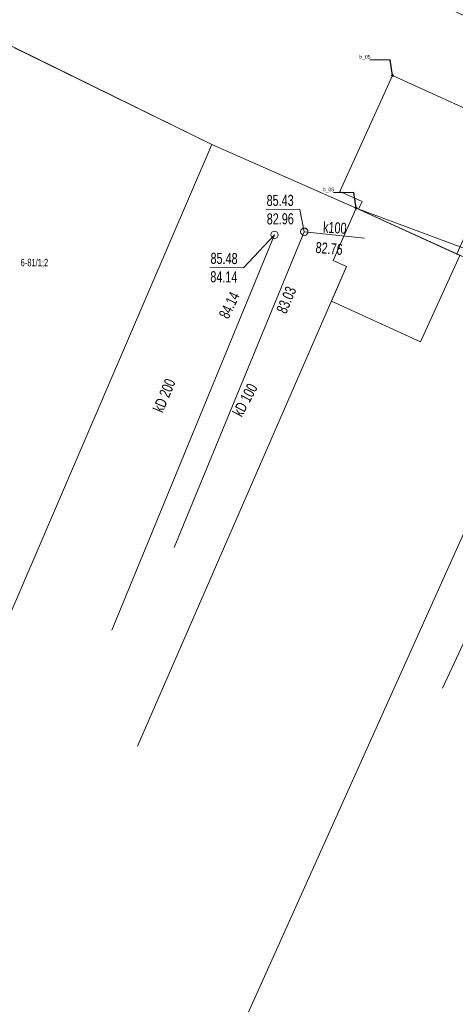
# Model space of a CAD drawing. Header units: metres. Extents: x -1013 to 1493500, y -5789517 to 1032.
# Tile 21 of 66: x -43 to -14, y -92 to -25. Entities that reach past the tile are written whole.
import ezdxf
from ezdxf.xclip import XClip

# ---------------------------------------------------------------- set-up
doc = ezdxf.new("R2010")
doc.units = ezdxf.units.M
doc.header["$MEASUREMENT"] = 0
doc.header["$XCLIPFRAME"] = 0
doc.layers.add('700-L Mapa 1_100 dwg', color=7, linetype='Continuous')
for name, color, linetype, lineweight in [('703-L Płaszczyzny podejścia 2D3', 152, 'Continuous', 30), ('708-L Opisy_ numeracja obiektów85', 1, 'Continuous', 25), ('713-L Obiekty-budynki1', 7, 'Continuous', 13), ('722-L Obiekty_Latarnie_ słupy_ anteny1', 7, 'Continuous', 13), ('ex_02_DXF_MZ_500_4_EGBB_L_17', 9, 'Continuous', 18), ('ex_02_DXF_MZ_500_4_EGBC_L_07', 9, 'Continuous', 18), ('ex_02_DXF_MZ_500_4_K1_EGIB_T_17', 9, 'Continuous', 18), ('ex_02_DXF_MZ_500_4_SUPK_D_L_434', 9, 'Continuous', 18), ('ex_02_DXF_MZ_500_4_SUPK_E_T_434', 9, 'Continuous', 18), ('ex_02_DXF_MZ_500_4_SUTK_T_034', 9, 'Continuous', 18), ('ex_02_DXF_MZ_500_4_SUUK_D_T_234', 9, 'Continuous', 18)]:
    doc.layers.add(name, color=color, linetype=linetype, lineweight=lineweight)
doc.layers.get('700-L Mapa 1_100 dwg').off()
doc.styles.add('STYL_AUTOMATYCZNY_3', font='Arial Narrow.ttf')
doc.styles.add('STYL_AUTOMATYCZNY_4', font='Arial.ttf', dxfattribs={"width": 0.7})
doc.dimstyles.new('STYL_AUTOMATYCZNY__4', dxfattribs={"dimtxt": 0.18, "dimasz": 0.0912, "dimexe": 0.18, "dimexo": 0.0625, "dimgap": 0, "dimtad": 0, "dimtih": 1, "dimtoh": 1, "dimdec": 4, "dimzin": 0, "dimdsep": 46, "dimcen": 0.09, "dimadec": 0, "dimazin": 0, "dimtfac": 1, "dimtdec": 4, "dimtmove": 0, "dimatfit": 3, "dimldrblk": 'ARROWHEAD_7', "dimfxl": 1, "dimtolj": 1, "dimtzin": 0, "dimarcsym": 0})

# ---------------------------------------------------------------- blocks, each defined once
blk = doc.blocks.new('ARROWHEAD_7')
at = {"color": 0, "linetype": 'Continuous', "lineweight": 0}
for p, q in [((0, 0), (-1, 0)), ((-0.25, 0), (0.25, 0)), ((0, -0.25), (0, 0.25))]:
    blk.add_line(p, q, dxfattribs=at)
blk.add_circle((0, 0), 0.25, dxfattribs=at)
blk = doc.blocks.new('Rysunek_1_4', base_point=(-51.91, -72.413))
at = {"layer": 'ex_02_DXF_MZ_500_4_EGBB_L_17', "color": 9, "linetype": 'Continuous', "lineweight": 18}
for p, q in [((-30.219, -33.728), (-43.596, -27.171)), ((-45.707, -69.69), (-30.219, -33.728)), ((-20.437, -38.049), (-30.219, -33.728)), ((-22.003, -41.591), (-20.437, -38.049)), ((-10.05, -41.917), (-20.437, -38.049)), ((-10.05, -41.917), (-20.437, -38.049)), ((-35.252, -74.507), (-21.09, -41.994)), ((-21.09, -41.994), (-22.003, -41.591)), ((-5.82, -43.767), (-40.536, -121.038))]:
    blk.add_line(p, q, dxfattribs=at)
at = {"layer": 'ex_02_DXF_MZ_500_4_EGBC_L_07', "color": 9, "linetype": 'Continuous', "lineweight": 18}
for p, q in [((-30.22, -33.727), (-43.6, -27.167)), ((-20.44, -38.047), (-30.22, -33.727)), ((-10.05, -41.917), (-20.44, -38.047))]:
    blk.add_line(p, q, dxfattribs=at)
at = {"layer": 'ex_02_DXF_MZ_500_4_SUPK_D_L_434', "color": 9, "linetype": 'Continuous', "lineweight": 18}
for p, q in [((4.257, -29.825), (-14.578, -70.581)), ((-37.008, -66.659), (-25.975, -39.858)), ((-23.957, -39.644), (-32.767, -61.038)), ((-19.873, -40.086), (-23.957, -39.644))]:
    blk.add_line(p, q, dxfattribs=at)
at = {"layer": 'ex_02_DXF_MZ_500_4_SUTK_T_034', "color": 9, "linetype": 'Continuous', "lineweight": 18}
for p, q in [((-26.537, -38.152), (-24.257, -38.136)), ((-23.957, -39.644), (-24.257, -38.136)), ((-25.975, -39.858), (-28.07, -42.093)), ((-30.35, -42.07), (-28.07, -42.093))]:
    blk.add_line(p, q, dxfattribs=at)
at = {"layer": 'ex_02_DXF_MZ_500_4_SUUK_D_T_234', "color": 9, "linetype": 'Continuous', "lineweight": 18}
for centre in [(-25.975, -39.858), (-23.957, -39.644)]:
    blk.add_circle(centre, 0.25, dxfattribs=at)
at = {"layer": 'ex_02_DXF_MZ_500_4_K1_EGIB_T_17', "color": 9, "linetype": 'Continuous', "lineweight": 18, "insert": (-43.184, -41.78), "char_height": 0.5, "attachment_point": 4, "style": 'STYL_AUTOMATYCZNY_4'}
blk.add_mtext('\\A1;{\\pql;\\fArial|b0|i0|c238|p0;\\W0.700000;6-81/1;2}', dxfattribs=at)
at = {"layer": 'ex_02_DXF_MZ_500_4_SUPK_E_T_434', "color": 9, "linetype": 'Continuous', "lineweight": 18, "char_height": 0.75, "attachment_point": 4, "style": 'STYL_AUTOMATYCZNY_4'}
for s, insert, rotation in [('\\A1;{\\pql;\\fArial|b0|i0|c238|p0;\\W0.700000;k100}', (-22.679, -39.333), 356.823), ('\\A1;{\\pql;\\fArial|b0|i0|c238|p0;\\W0.700000;kD 200}', (-33.898, -51.821), 67.35309), ('\\A1;{\\pql;\\fArial|b0|i0|c238|p0;\\W0.700000;kD 100}', (-28.519, -52.077), 61.79318)]:
    blk.add_mtext(s, dxfattribs=dict(at, insert=insert, rotation=rotation))
at = {"layer": 'ex_02_DXF_MZ_500_4_SUTK_T_034', "color": 9, "linetype": 'Continuous', "lineweight": 18, "char_height": 0.75, "style": 'STYL_AUTOMATYCZNY_4'}
for s, insert, attachment_point, rotation in [('\\A1;{\\pql;\\fArial|b0|i0|c238|p0;\\W0.700000;85.43}', (-26.514, -37.152), 1, 0.40305), ('\\A1;{\\pql;\\fArial|b0|i0|c238|p0;\\W0.700000;82.96}', (-26.505, -38.402), 1, 0.40305), ('\\A1;{\\pql;\\fArial|b0|i0|c238|p0;\\W0.700000;82.76}', (-23.188, -40.707), 4, 355.21298), ('\\A1;{\\pql;\\fArial|b0|i0|c238|p0;\\W0.700000;85.48}', (-30.309, -41.07), 1, 359.40303), ('\\A1;{\\pql;\\fArial|b0|i0|c238|p0;\\W0.700000;84.14}', (-30.322, -42.32), 1, 359.40303), ('\\A1;{\\pql;\\fArial|b0|i0|c238|p0;\\W0.700000;84.14}', (-29.446, -45.45), 4, 63.83316), ('\\A1;{\\pql;\\fArial|b0|i0|c238|p0;\\W0.700000;83.03}', (-25.53, -45.112), 4, 67.01311)]:
    blk.add_mtext(s, dxfattribs=dict(at, insert=insert, attachment_point=attachment_point, rotation=rotation))

msp = doc.modelspace()

# ---------------------------------------------------------------- linework, layer by layer
at = {"layer": '703-L Płaszczyzny podejścia 2D3', "color": 152, "linetype": 'Continuous', "lineweight": 30}
msp.add_circle((8.2273, 10.355), 1021.6593, dxfattribs=at)
at = {"layer": '713-L Obiekty-budynki1', "color": 7, "linetype": 'Continuous', "lineweight": 13, "flags": 128}
for points in [[(-82.3423, -53.0445), (-69.1797, -58.8771), (-54.6297, -26.2671), (-53.3297, -26.8171), (-51.9697, -23.6171), (-43.5997, -27.1671), (-30.2197, -33.7271), (-20.2767, -38.1212), (-20.0418, -37.6044), (-21.5444, -36.9214), (-17.9699, -29.0582), (-9.813, -32.7661), (-13.6224, -41.1461), (-10.4491, -42.5886), (-4.2797, -29.0171), (-59.9797, -3.6971)], [(-17.9699, -29.0582), (-9.813, -32.7661), (-13.6224, -41.1461), (-20.2767, -38.1212), (-20.0418, -37.6044), (-21.5444, -36.9214)], [(-20.4397, -38.0471), (-22.0027, -41.5907), (-21.0898, -41.9943), (-22.1207, -44.3609), (-16.0713, -47.1108), (-13.4049, -41.245)]]:
    msp.add_lwpolyline(points, close=True, dxfattribs=at)
at = {"layer": '722-L Obiekty_Latarnie_ słupy_ anteny1', "color": 7, "linetype": 'Continuous', "lineweight": 13, "flags": 128}
for points in [[(-17.9699, -29.1289), (-17.8992, -29.0582), (-17.9699, -28.9875), (-18.0406, -29.0582)], [(-20.4397, -38.1178), (-20.369, -38.0471), (-20.4397, -37.9764), (-20.5104, -38.0471)]]:
    msp.add_lwpolyline(points, close=True, dxfattribs=at)

# ---------------------------------------------------------------- block references
at = {"layer": '700-L Mapa 1_100 dwg', "color": 52, "linetype": 'Continuous', "lineweight": 25}
ref = msp.add_blockref('Rysunek_1_4', (-51.9097, -72.4133), dxfattribs=at)
XClip(ref).set_block_clipping_path([(-454.4097296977, -337.82710067), (350.5902703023, 193.0005136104)])

# ---------------------------------------------------------------- texts
at = {"layer": '708-L Opisy_ numeracja obiektów85', "color": 1, "linetype": 'Continuous', "lineweight": 25, "char_height": 0.25, "attachment_point": 7, "style": 'STYL_AUTOMATYCZNY_3'}
for s, insert in [('\\A1;{\\pql;\\fArial Narrow|b0|i0|c238|p0;\\W1.000000;b_05}', (-20.229, -27.9856)), ('\\A1;{\\pql;\\fArial Narrow|b0|i0|c238|p0;\\W1.000000;b_06}', (-22.6988, -36.9746))]:
    msp.add_mtext(s, dxfattribs=dict(at, insert=insert))

# ---------------------------------------------------------------- leaders
at = {"layer": '708-L Opisy_ numeracja obiektów85', "color": 1, "linetype": 'Continuous', "lineweight": 25, "annotation_type": 0, "has_hookline": 1, "hookline_direction": 1}
for points, text_width in [([(-17.9699, -29.0582), (-18.1392, -27.9856), (-19.5132, -28.0224)], 0.6069), ([(-20.4397, -38.0471), (-20.609, -36.9746), (-21.983, -37.0113)], 0.6052)]:
    msp.add_leader(points, dimstyle='STYL_AUTOMATYCZNY__4', dxfattribs=dict(at, text_width=text_width))

doc.saveas('drawing.dxf')
